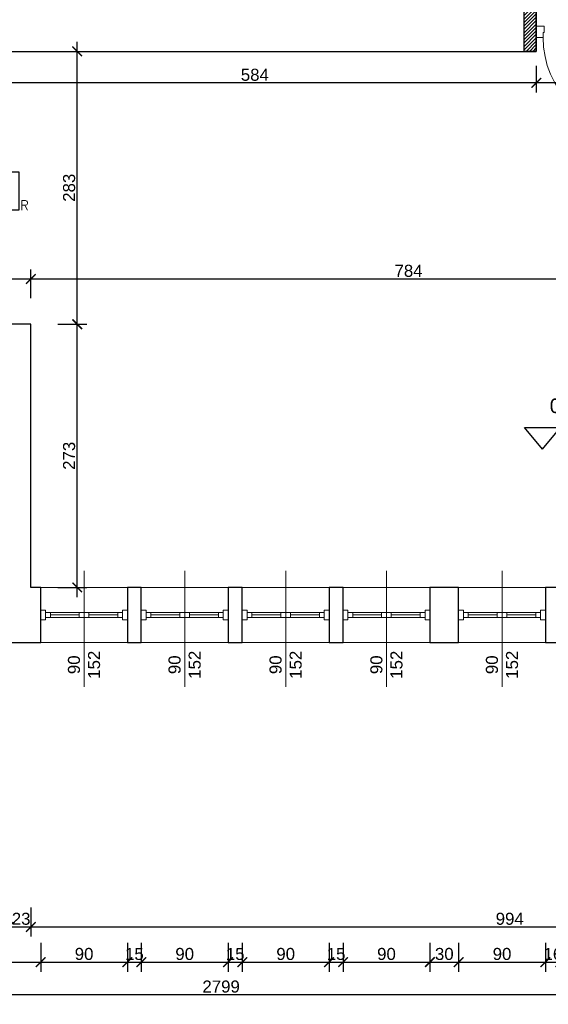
# Model space of a CAD drawing. Header units: millimetres. Extents: x 2709036 to 2756280, y 168165 to 192362.
# Tile 52 of 192: x 2715381 to 2715930, y 185385 to 186406. Entities that reach past the tile are written whole.
import ezdxf
from ezdxf.enums import TextEntityAlignment as Align

# ---------------------------------------------------------------- set-up
doc = ezdxf.new("R2010")
doc.units = ezdxf.units.MM
doc.header["$MEASUREMENT"] = 0
doc.linetypes.add('HIDDEN2', pattern=[4.7625, 3.175, -1.5875])
for name, color, linetype, lineweight in [('2DE_SPP_CZUJKI', 1, 'Continuous', 25), ('__MAZ_OPIS_STOLARKA', 7, 'Continuous', 0), ('__MAZ_SCHODY', 7, 'Continuous', 0), ('__MAZ_STOLARKA DRZWIOWA NOWA', 7, 'Continuous', 9), ('__MAZ_STOLARKA OKIENNA', 7, 'Continuous', 9), ('__MAZ_WYMIARY', 7, 'Continuous', 9), ('__MAZ_ŚCIANY ISTNIEJĄCE', 7, 'Continuous', 30)]:
    doc.layers.add(name, color=color, linetype=linetype, lineweight=lineweight)
doc.layers.add('6 - OPISY', color=7, linetype='Continuous')
doc.styles.add('Arial', font='arial.ttf')
doc.styles.add('CP_ATTR', font='romans.shx')
doc.styles.add('Dimensions', font='arial.ttf')
doc.styles.get("Standard").update_dxf_attribs({"font": 'arial.ttf'})
doc.styles.add('styl1', font='arial.ttf')
doc.dimstyles.new('100', dxfattribs={"dimtxt": 10, "dimasz": 10, "dimexe": 18, "dimexo": 15, "dimgap": 9, "dimtad": 1, "dimdec": 1, "dimrnd": 0.5, "dimdsep": 46, "dimtxsty": 'Dimensions', "dimblk": 'ARCHTICK', "dimcen": 9, "dimdle": 10, "dimadec": 1, "dimazin": 2, "dimtfac": 1, "dimtdec": 4, "dimtofl": 0, "dimtmove": 2, "dimatfit": 3, "dimfxl": 1, "dimtolj": 1, "dimtzin": 0, "dimarcsym": 0})

# ---------------------------------------------------------------- blocks, each defined once
blk = doc.blocks.new('*U10')
at = {"layer": '6 - OPISY'}
for p, q in [((-12.5, 15), (12.5, 15)), ((0, 0), (-12.5, 15)), ((0, 0), (12.5, 15))]:
    blk.add_line(p, q, dxfattribs=at)
blk.add_attdef('KOTAWYS', (5, 25), '', height=10, dxfattribs=at)
blk = doc.blocks.new('_ArchTick')
at = {"color": 0, "linetype": 'ByBlock', "const_width": 0.15}
blk.add_lwpolyline([(-0.5, -0.5), (0.5, 0.5)], dxfattribs=at)
blk = doc.blocks.new('*D155')
at = {"layer": '__MAZ_WYMIARY', "color": 0, "lineweight": -2}
for p, q in [((2714190.7, 185415.2), (2714190.7, 185385.2)), ((2716989.7, 185415.2), (2716989.7, 185385.2)), ((2714180.7, 185395.2), (2716999.7, 185395.2))]:
    blk.add_line(p, q, dxfattribs=at)
at = {"layer": 'Defpoints', "color": 0, "lineweight": 30}
for p in [(2714190.7, 185760.5), (2716989.7, 185760.5), (2716989.7, 185395.2)]:
    blk.add_point(p, dxfattribs=at)
at = {"layer": '__MAZ_WYMIARY', "color": 0, "lineweight": -2, "xscale": 10, "yscale": 10, "zscale": 10, "rotation": 180}
blk.add_blockref('_ArchTick', (2714190.7, 185395.2), dxfattribs=at)
at = {"layer": '__MAZ_WYMIARY', "color": 0, "lineweight": -2, "xscale": 10, "yscale": 10, "zscale": 10}
blk.add_blockref('_ArchTick', (2716989.7, 185395.2), dxfattribs=at)
at = {"layer": '__MAZ_WYMIARY', "color": 0, "lineweight": 5, "insert": (2715590.2, 185403.5), "char_height": 12.5, "attachment_point": 5, "style": 'Arial'}
blk.add_mtext('\\A1;2799', dxfattribs=at)
blk = doc.blocks.new('*D164')
at = {"layer": '__MAZ_WYMIARY', "color": 0, "lineweight": -2}
for p, q in [((2715440.9, 185807.5), (2715440.9, 186100.5)), ((2715420.9, 186090.5), (2715450.9, 186090.5)), ((2715420.9, 185817.5), (2715450.9, 185817.5))]:
    blk.add_line(p, q, dxfattribs=at)
at = {"layer": 'Defpoints', "color": 0, "lineweight": 30}
for p in [(2715392.7, 186090.5), (2715440.9, 186090.5), (2715392.7, 185817.5)]:
    blk.add_point(p, dxfattribs=at)
at = {"layer": '__MAZ_WYMIARY', "color": 0, "lineweight": -2, "xscale": 10, "yscale": 10, "zscale": 10}
for p, rotation in [((2715440.9, 186090.5), 90), ((2715440.9, 185817.5), 270)]:
    blk.add_blockref('_ArchTick', p, dxfattribs=dict(at, rotation=rotation))
at = {"layer": '__MAZ_WYMIARY', "color": 0, "lineweight": 5, "insert": (2715432.5, 185954), "char_height": 12.5, "attachment_point": 5, "rotation": 90, "style": 'Arial'}
blk.add_mtext('\\A1;273', dxfattribs=at)
blk = doc.blocks.new('*D165')
at = {"layer": '__MAZ_WYMIARY', "color": 0, "lineweight": -2}
for p, q in [((2715440.9, 186080.5), (2715440.9, 186383.5)), ((2715435.5, 186373.5), (2715450.9, 186373.5)), ((2715420.9, 186090.5), (2715450.9, 186090.5))]:
    blk.add_line(p, q, dxfattribs=at)
at = {"layer": 'Defpoints', "color": 0, "lineweight": 30}
for p in [(2715420.5, 186373.5), (2715440.9, 186373.5), (2715392.7, 186090.5)]:
    blk.add_point(p, dxfattribs=at)
at = {"layer": '__MAZ_WYMIARY', "color": 0, "lineweight": -2, "xscale": 10, "yscale": 10, "zscale": 10}
for p, rotation in [((2715440.9, 186373.5), 90), ((2715440.9, 186090.5), 270)]:
    blk.add_blockref('_ArchTick', p, dxfattribs=dict(at, rotation=rotation))
at = {"layer": '__MAZ_WYMIARY', "color": 0, "lineweight": 5, "insert": (2715432.5, 186232), "char_height": 12.5, "attachment_point": 5, "rotation": 90, "style": 'Arial'}
blk.add_mtext('\\A1;283', dxfattribs=at)
blk = doc.blocks.new('*D173')
at = {"layer": '__MAZ_WYMIARY', "color": 0, "lineweight": -2}
for p, q in [((2715369.7, 185485.4), (2715369.7, 185455.4)), ((2715392.7, 185485.4), (2715392.7, 185455.4)), ((2715359.7, 185465.4), (2715402.7, 185465.4))]:
    blk.add_line(p, q, dxfattribs=at)
at = {"layer": 'Defpoints', "color": 0, "lineweight": 30}
for p in [(2715369.7, 185817.5), (2715392.7, 185817.5), (2715392.7, 185465.4)]:
    blk.add_point(p, dxfattribs=at)
at = {"layer": '__MAZ_WYMIARY', "color": 0, "lineweight": -2, "xscale": 10, "yscale": 10, "zscale": 10, "rotation": 180}
blk.add_blockref('_ArchTick', (2715369.7, 185465.4), dxfattribs=at)
at = {"layer": '__MAZ_WYMIARY', "color": 0, "lineweight": -2, "xscale": 10, "yscale": 10, "zscale": 10}
blk.add_blockref('_ArchTick', (2715392.7, 185465.4), dxfattribs=at)
at = {"layer": '__MAZ_WYMIARY', "color": 0, "lineweight": 5, "insert": (2715382.7, 185473.8), "char_height": 12.5, "attachment_point": 5, "style": 'Arial'}
blk.add_mtext('\\A1;23', dxfattribs=at)
blk = doc.blocks.new('*D191')
at = {"layer": '__MAZ_WYMIARY', "color": 0, "lineweight": -2}
for p, q in [((2715392.7, 185485.4), (2715392.7, 185455.4)), ((2716386.7, 185485.4), (2716386.7, 185455.4)), ((2715382.7, 185465.4), (2716396.7, 185465.4))]:
    blk.add_line(p, q, dxfattribs=at)
at = {"layer": 'Defpoints', "color": 0, "lineweight": 30}
for p in [(2715392.7, 185817.5), (2716386.7, 185817.5), (2716386.7, 185465.4)]:
    blk.add_point(p, dxfattribs=at)
at = {"layer": '__MAZ_WYMIARY', "color": 0, "lineweight": -2, "xscale": 10, "yscale": 10, "zscale": 10, "rotation": 180}
blk.add_blockref('_ArchTick', (2715392.7, 185465.4), dxfattribs=at)
at = {"layer": '__MAZ_WYMIARY', "color": 0, "lineweight": -2, "xscale": 10, "yscale": 10, "zscale": 10}
blk.add_blockref('_ArchTick', (2716386.7, 185465.4), dxfattribs=at)
at = {"layer": '__MAZ_WYMIARY', "color": 0, "lineweight": 5, "insert": (2715889.7, 185473.8), "char_height": 12.5, "attachment_point": 5, "style": 'Arial'}
blk.add_mtext('\\A1;994', dxfattribs=at)
blk = doc.blocks.new('*D205')
at = {"layer": '__MAZ_WYMIARY', "color": 0, "lineweight": -2}
for p, q in [((2715256.5, 185448.9), (2715256.5, 185418.9)), ((2715403, 185448.9), (2715403, 185418.9)), ((2715246.5, 185428.9), (2715413, 185428.9))]:
    blk.add_line(p, q, dxfattribs=at)
at = {"layer": 'Defpoints', "color": 0, "lineweight": 30}
for p in [(2715256.5, 185760.4), (2715403, 185760.5), (2715403, 185428.9)]:
    blk.add_point(p, dxfattribs=at)
at = {"layer": '__MAZ_WYMIARY', "color": 0, "lineweight": -2, "xscale": 10, "yscale": 10, "zscale": 10, "rotation": 180}
blk.add_blockref('_ArchTick', (2715256.5, 185428.9), dxfattribs=at)
at = {"layer": '__MAZ_WYMIARY', "color": 0, "lineweight": -2, "xscale": 10, "yscale": 10, "zscale": 10}
blk.add_blockref('_ArchTick', (2715403, 185428.9), dxfattribs=at)
at = {"layer": '__MAZ_WYMIARY', "color": 0, "lineweight": 5, "insert": (2715329.8, 185437.2), "char_height": 12.5, "attachment_point": 5, "style": 'Arial'}
blk.add_mtext('\\A1;147', dxfattribs=at)
blk = doc.blocks.new('*D206')
at = {"layer": '__MAZ_WYMIARY', "color": 0, "lineweight": -2}
for p, q in [((2715403, 185448.9), (2715403, 185418.9)), ((2715493, 185448.9), (2715493, 185418.9)), ((2715393, 185428.9), (2715503, 185428.9))]:
    blk.add_line(p, q, dxfattribs=at)
at = {"layer": 'Defpoints', "color": 0, "lineweight": 30}
for p in [(2715403, 185760.5), (2715493, 185760.5), (2715493, 185428.9)]:
    blk.add_point(p, dxfattribs=at)
at = {"layer": '__MAZ_WYMIARY', "color": 0, "lineweight": -2, "xscale": 10, "yscale": 10, "zscale": 10, "rotation": 180}
blk.add_blockref('_ArchTick', (2715403, 185428.9), dxfattribs=at)
at = {"layer": '__MAZ_WYMIARY', "color": 0, "lineweight": -2, "xscale": 10, "yscale": 10, "zscale": 10}
blk.add_blockref('_ArchTick', (2715493, 185428.9), dxfattribs=at)
at = {"layer": '__MAZ_WYMIARY', "color": 0, "lineweight": 5, "insert": (2715448, 185437.3), "char_height": 12.5, "attachment_point": 5, "style": 'Arial'}
blk.add_mtext('\\A1;90', dxfattribs=at)
blk = doc.blocks.new('*D207')
at = {"layer": '__MAZ_WYMIARY', "color": 0, "lineweight": -2}
for p, q in [((2715493, 185448.9), (2715493, 185418.9)), ((2715507.4, 185448.9), (2715507.4, 185418.9)), ((2715483, 185428.9), (2715517.4, 185428.9))]:
    blk.add_line(p, q, dxfattribs=at)
at = {"layer": 'Defpoints', "color": 0, "lineweight": 30}
for p in [(2715493, 185760.5), (2715507.4, 185760.5), (2715507.4, 185428.9)]:
    blk.add_point(p, dxfattribs=at)
at = {"layer": '__MAZ_WYMIARY', "color": 0, "lineweight": -2, "xscale": 10, "yscale": 10, "zscale": 10, "rotation": 180}
blk.add_blockref('_ArchTick', (2715493, 185428.9), dxfattribs=at)
at = {"layer": '__MAZ_WYMIARY', "color": 0, "lineweight": -2, "xscale": 10, "yscale": 10, "zscale": 10}
blk.add_blockref('_ArchTick', (2715507.4, 185428.9), dxfattribs=at)
at = {"layer": '__MAZ_WYMIARY', "color": 0, "lineweight": 5, "insert": (2715500.2, 185437.3), "char_height": 12.5, "attachment_point": 5, "style": 'Arial'}
blk.add_mtext('\\A1;15', dxfattribs=at)
blk = doc.blocks.new('*D208')
at = {"layer": '__MAZ_WYMIARY', "color": 0, "lineweight": -2}
for p, q in [((2715507.4, 185448.9), (2715507.4, 185418.9)), ((2715597.4, 185448.9), (2715597.4, 185418.9)), ((2715497.4, 185428.9), (2715607.4, 185428.9))]:
    blk.add_line(p, q, dxfattribs=at)
at = {"layer": 'Defpoints', "color": 0, "lineweight": 30}
for p in [(2715507.4, 185760.5), (2715597.4, 185760.5), (2715597.4, 185428.9)]:
    blk.add_point(p, dxfattribs=at)
at = {"layer": '__MAZ_WYMIARY', "color": 0, "lineweight": -2, "xscale": 10, "yscale": 10, "zscale": 10, "rotation": 180}
blk.add_blockref('_ArchTick', (2715507.4, 185428.9), dxfattribs=at)
at = {"layer": '__MAZ_WYMIARY', "color": 0, "lineweight": -2, "xscale": 10, "yscale": 10, "zscale": 10}
blk.add_blockref('_ArchTick', (2715597.4, 185428.9), dxfattribs=at)
at = {"layer": '__MAZ_WYMIARY', "color": 0, "lineweight": 5, "insert": (2715552.4, 185437.3), "char_height": 12.5, "attachment_point": 5, "style": 'Arial'}
blk.add_mtext('\\A1;90', dxfattribs=at)
blk = doc.blocks.new('*D209')
at = {"layer": '__MAZ_WYMIARY', "color": 0, "lineweight": -2}
for p, q in [((2715597.4, 185448.9), (2715597.4, 185418.9)), ((2715612.2, 185448.9), (2715612.2, 185418.9)), ((2715587.4, 185428.9), (2715622.2, 185428.9))]:
    blk.add_line(p, q, dxfattribs=at)
at = {"layer": 'Defpoints', "color": 0, "lineweight": 30}
for p in [(2715597.4, 185760.5), (2715612.2, 185760.5), (2715612.2, 185428.9)]:
    blk.add_point(p, dxfattribs=at)
at = {"layer": '__MAZ_WYMIARY', "color": 0, "lineweight": -2, "xscale": 10, "yscale": 10, "zscale": 10, "rotation": 180}
blk.add_blockref('_ArchTick', (2715597.4, 185428.9), dxfattribs=at)
at = {"layer": '__MAZ_WYMIARY', "color": 0, "lineweight": -2, "xscale": 10, "yscale": 10, "zscale": 10}
blk.add_blockref('_ArchTick', (2715612.2, 185428.9), dxfattribs=at)
at = {"layer": '__MAZ_WYMIARY', "color": 0, "lineweight": 5, "insert": (2715604.8, 185437.3), "char_height": 12.5, "attachment_point": 5, "style": 'Arial'}
blk.add_mtext('\\A1;15', dxfattribs=at)
blk = doc.blocks.new('*D210')
at = {"layer": '__MAZ_WYMIARY', "color": 0, "lineweight": -2}
for p, q in [((2715612.2, 185448.9), (2715612.2, 185418.9)), ((2715702.2, 185448.9), (2715702.2, 185418.9)), ((2715602.2, 185428.9), (2715712.2, 185428.9))]:
    blk.add_line(p, q, dxfattribs=at)
at = {"layer": 'Defpoints', "color": 0, "lineweight": 30}
for p in [(2715612.2, 185760.4), (2715702.2, 185760.5), (2715702.2, 185428.9)]:
    blk.add_point(p, dxfattribs=at)
at = {"layer": '__MAZ_WYMIARY', "color": 0, "lineweight": -2, "xscale": 10, "yscale": 10, "zscale": 10, "rotation": 180}
blk.add_blockref('_ArchTick', (2715612.2, 185428.9), dxfattribs=at)
at = {"layer": '__MAZ_WYMIARY', "color": 0, "lineweight": -2, "xscale": 10, "yscale": 10, "zscale": 10}
blk.add_blockref('_ArchTick', (2715702.2, 185428.9), dxfattribs=at)
at = {"layer": '__MAZ_WYMIARY', "color": 0, "lineweight": 5, "insert": (2715657.2, 185437.3), "char_height": 12.5, "attachment_point": 5, "style": 'Arial'}
blk.add_mtext('\\A1;90', dxfattribs=at)
blk = doc.blocks.new('*D211')
at = {"layer": '__MAZ_WYMIARY', "color": 0, "lineweight": -2}
for p, q in [((2715702.2, 185448.9), (2715702.2, 185418.9)), ((2715716.8, 185448.9), (2715716.8, 185418.9)), ((2715692.2, 185428.9), (2715726.8, 185428.9))]:
    blk.add_line(p, q, dxfattribs=at)
at = {"layer": 'Defpoints', "color": 0, "lineweight": 30}
for p in [(2715702.2, 185760.5), (2715716.8, 185760.5), (2715716.8, 185428.9)]:
    blk.add_point(p, dxfattribs=at)
at = {"layer": '__MAZ_WYMIARY', "color": 0, "lineweight": -2, "xscale": 10, "yscale": 10, "zscale": 10, "rotation": 180}
blk.add_blockref('_ArchTick', (2715702.2, 185428.9), dxfattribs=at)
at = {"layer": '__MAZ_WYMIARY', "color": 0, "lineweight": -2, "xscale": 10, "yscale": 10, "zscale": 10}
blk.add_blockref('_ArchTick', (2715716.8, 185428.9), dxfattribs=at)
at = {"layer": '__MAZ_WYMIARY', "color": 0, "lineweight": 5, "insert": (2715709.5, 185437.3), "char_height": 12.5, "attachment_point": 5, "style": 'Arial'}
blk.add_mtext('\\A1;15', dxfattribs=at)
blk = doc.blocks.new('*D212')
at = {"layer": '__MAZ_WYMIARY', "color": 0, "lineweight": -2}
for p, q in [((2715716.8, 185448.9), (2715716.8, 185418.9)), ((2715806.8, 185448.9), (2715806.8, 185418.9)), ((2715706.8, 185428.9), (2715816.8, 185428.9))]:
    blk.add_line(p, q, dxfattribs=at)
at = {"layer": 'Defpoints', "color": 0, "lineweight": 30}
for p in [(2715716.8, 185760.5), (2715806.8, 185760.5), (2715806.8, 185428.9)]:
    blk.add_point(p, dxfattribs=at)
at = {"layer": '__MAZ_WYMIARY', "color": 0, "lineweight": -2, "xscale": 10, "yscale": 10, "zscale": 10, "rotation": 180}
blk.add_blockref('_ArchTick', (2715716.8, 185428.9), dxfattribs=at)
at = {"layer": '__MAZ_WYMIARY', "color": 0, "lineweight": -2, "xscale": 10, "yscale": 10, "zscale": 10}
blk.add_blockref('_ArchTick', (2715806.8, 185428.9), dxfattribs=at)
at = {"layer": '__MAZ_WYMIARY', "color": 0, "lineweight": 5, "insert": (2715761.8, 185437.3), "char_height": 12.5, "attachment_point": 5, "style": 'Arial'}
blk.add_mtext('\\A1;90', dxfattribs=at)
blk = doc.blocks.new('*D213')
at = {"layer": '__MAZ_WYMIARY', "color": 0, "lineweight": -2}
for p, q in [((2715806.8, 185448.9), (2715806.8, 185418.9)), ((2715836.7, 185448.9), (2715836.7, 185418.9)), ((2715796.8, 185428.9), (2715846.7, 185428.9))]:
    blk.add_line(p, q, dxfattribs=at)
at = {"layer": 'Defpoints', "color": 0, "lineweight": 30}
for p in [(2715806.8, 185760.5), (2715836.7, 185760.5), (2715836.7, 185428.9)]:
    blk.add_point(p, dxfattribs=at)
at = {"layer": '__MAZ_WYMIARY', "color": 0, "lineweight": -2, "xscale": 10, "yscale": 10, "zscale": 10, "rotation": 180}
blk.add_blockref('_ArchTick', (2715806.8, 185428.9), dxfattribs=at)
at = {"layer": '__MAZ_WYMIARY', "color": 0, "lineweight": -2, "xscale": 10, "yscale": 10, "zscale": 10}
blk.add_blockref('_ArchTick', (2715836.7, 185428.9), dxfattribs=at)
at = {"layer": '__MAZ_WYMIARY', "color": 0, "lineweight": 5, "insert": (2715821.8, 185437.3), "char_height": 12.5, "attachment_point": 5, "style": 'Arial'}
blk.add_mtext('\\A1;30', dxfattribs=at)
blk = doc.blocks.new('*D214')
at = {"layer": '__MAZ_WYMIARY', "color": 0, "lineweight": -2}
for p, q in [((2715836.7, 185448.9), (2715836.7, 185418.9)), ((2715926.7, 185448.9), (2715926.7, 185418.9)), ((2715826.7, 185428.9), (2715936.7, 185428.9))]:
    blk.add_line(p, q, dxfattribs=at)
at = {"layer": 'Defpoints', "color": 0, "lineweight": 30}
for p in [(2715836.7, 185760.5), (2715926.7, 185760.5), (2715926.7, 185428.9)]:
    blk.add_point(p, dxfattribs=at)
at = {"layer": '__MAZ_WYMIARY', "color": 0, "lineweight": -2, "xscale": 10, "yscale": 10, "zscale": 10, "rotation": 180}
blk.add_blockref('_ArchTick', (2715836.7, 185428.9), dxfattribs=at)
at = {"layer": '__MAZ_WYMIARY', "color": 0, "lineweight": -2, "xscale": 10, "yscale": 10, "zscale": 10}
blk.add_blockref('_ArchTick', (2715926.7, 185428.9), dxfattribs=at)
at = {"layer": '__MAZ_WYMIARY', "color": 0, "lineweight": 5, "insert": (2715881.7, 185437.3), "char_height": 12.5, "attachment_point": 5, "style": 'Arial'}
blk.add_mtext('\\A1;90', dxfattribs=at)
blk = doc.blocks.new('*D215')
at = {"layer": '__MAZ_WYMIARY', "color": 0, "lineweight": -2}
for p, q in [((2715926.7, 185448.9), (2715926.7, 185418.9)), ((2715942.3, 185448.9), (2715942.3, 185418.9)), ((2715916.7, 185428.9), (2715952.3, 185428.9))]:
    blk.add_line(p, q, dxfattribs=at)
at = {"layer": 'Defpoints', "color": 0, "lineweight": 30}
for p in [(2715926.7, 185760.5), (2715942.3, 185760.5), (2715942.3, 185428.9)]:
    blk.add_point(p, dxfattribs=at)
at = {"layer": '__MAZ_WYMIARY', "color": 0, "lineweight": -2, "xscale": 10, "yscale": 10, "zscale": 10, "rotation": 180}
blk.add_blockref('_ArchTick', (2715926.7, 185428.9), dxfattribs=at)
at = {"layer": '__MAZ_WYMIARY', "color": 0, "lineweight": -2, "xscale": 10, "yscale": 10, "zscale": 10}
blk.add_blockref('_ArchTick', (2715942.3, 185428.9), dxfattribs=at)
at = {"layer": '__MAZ_WYMIARY', "color": 0, "lineweight": 5, "insert": (2715934.5, 185437.3), "char_height": 12.5, "attachment_point": 5, "style": 'Arial'}
blk.add_mtext('\\A1;16', dxfattribs=at)
blk = doc.blocks.new('*D267')
at = {"layer": '__MAZ_WYMIARY', "color": 0, "lineweight": -2}
for p, q in [((2715041.8, 186117.4), (2715041.8, 186147.4)), ((2715392.7, 186117.4), (2715392.7, 186147.4)), ((2715031.8, 186137.4), (2715402.7, 186137.4))]:
    blk.add_line(p, q, dxfattribs=at)
at = {"layer": 'Defpoints', "color": 0, "lineweight": 30}
for p in [(2715392.7, 186137.4), (2715041.8, 186090.5), (2715392.7, 186090.5)]:
    blk.add_point(p, dxfattribs=at)
at = {"layer": '__MAZ_WYMIARY', "color": 0, "lineweight": -2, "xscale": 10, "yscale": 10, "zscale": 10, "rotation": 180}
blk.add_blockref('_ArchTick', (2715041.8, 186137.4), dxfattribs=at)
at = {"layer": '__MAZ_WYMIARY', "color": 0, "lineweight": -2, "xscale": 10, "yscale": 10, "zscale": 10}
blk.add_blockref('_ArchTick', (2715392.7, 186137.4), dxfattribs=at)
at = {"layer": '__MAZ_WYMIARY', "color": 0, "lineweight": 5, "insert": (2715217.3, 186145.8), "char_height": 12.5, "attachment_point": 5, "style": 'Arial'}
blk.add_mtext('\\A1;351', dxfattribs=at)
blk = doc.blocks.new('*D268')
at = {"layer": '__MAZ_WYMIARY', "color": 0, "lineweight": -2}
for p, q in [((2715392.7, 186117.4), (2715392.7, 186147.4)), ((2716176.7, 186120.5), (2716176.7, 186147.4)), ((2715382.7, 186137.4), (2716186.7, 186137.4))]:
    blk.add_line(p, q, dxfattribs=at)
at = {"layer": 'Defpoints', "color": 0, "lineweight": 30}
for p in [(2716176.7, 186137.4), (2716176.7, 186105.5), (2715392.7, 186090.6)]:
    blk.add_point(p, dxfattribs=at)
at = {"layer": '__MAZ_WYMIARY', "color": 0, "lineweight": -2, "xscale": 10, "yscale": 10, "zscale": 10, "rotation": 180}
blk.add_blockref('_ArchTick', (2715392.7, 186137.4), dxfattribs=at)
at = {"layer": '__MAZ_WYMIARY', "color": 0, "lineweight": -2, "xscale": 10, "yscale": 10, "zscale": 10}
blk.add_blockref('_ArchTick', (2716176.7, 186137.4), dxfattribs=at)
at = {"layer": '__MAZ_WYMIARY', "color": 0, "lineweight": 5, "insert": (2715784.7, 186145.8), "char_height": 12.5, "attachment_point": 5, "style": 'Arial'}
blk.add_mtext('\\A1;784', dxfattribs=at)
blk = doc.blocks.new('90')
at = {"color": 0, "linetype": 'Continuous', "lineweight": 5}
for p, q in [((30102.84, -38884.85), (30102.84, -38878.44)), ((30113.27, -38878.44), (30113.27, -38885.98)), ((30107.55, -38884.85), (30102.84, -38884.85)), ((30107.55, -38885.98), (30107.55, -38884.85)), ((30113.27, -38885.98), (30107.55, -38885.98)), ((30015.67, -38967.31), (30015.67, -38972.02)), ((30102.84, -38967.31), (30015.67, -38967.31)), ((30015.67, -38967.31), (30015.67, -38972.02)), ((30102.84, -38972.02), (30102.84, -38967.31)), ((30107.55, -38972.02), (30107.55, -38970.89)), ((30107.55, -38970.89), (30113.27, -38970.89)), ((30113.27, -38970.89), (30113.27, -38978.44)), ((30015.67, -38972.02), (30102.84, -38972.02)), ((30102.84, -38978.44), (30102.84, -38972.02)), ((30102.84, -38972.02), (30107.55, -38972.02))]:
    blk.add_line(p, q, dxfattribs=at)
blk.add_arc((30102.84, -38972.02), 87.17, 90, 180, dxfattribs=at)
blk = doc.blocks.new('*D694')
at = {"layer": '__MAZ_WYMIARY', "color": 0, "lineweight": -2}
for p, q in [((2715917.2, 186358.5), (2715917.2, 186330.8)), ((2716029.2, 186358.5), (2716029.2, 186330.8)), ((2716039.2, 186340.8), (2715907.2, 186340.8))]:
    blk.add_line(p, q, dxfattribs=at)
at = {"layer": 'Defpoints', "color": 0, "lineweight": 30}
for p in [(2715917.2, 186373.5), (2716029.2, 186373.5), (2715917.2, 186340.8)]:
    blk.add_point(p, dxfattribs=at)
at = {"layer": '__MAZ_WYMIARY', "color": 0, "lineweight": -2, "xscale": 10, "yscale": 10, "zscale": 10, "rotation": 180}
blk.add_blockref('_ArchTick', (2715917.2, 186340.8), dxfattribs=at)
at = {"layer": '__MAZ_WYMIARY', "color": 0, "lineweight": -2, "xscale": 10, "yscale": 10, "zscale": 10}
blk.add_blockref('_ArchTick', (2716029.2, 186340.8), dxfattribs=at)
at = {"layer": '__MAZ_WYMIARY', "color": 0, "lineweight": 5, "insert": (2715973.2, 186349), "char_height": 12.5, "attachment_point": 5, "style": 'Arial'}
blk.add_mtext('\\A1;112', dxfattribs=at)
blk = doc.blocks.new('*D695')
at = {"layer": '__MAZ_WYMIARY', "color": 0, "lineweight": -2}
for p, q in [((2715333.2, 186358.5), (2715333.2, 186330.8)), ((2715917.2, 186358.5), (2715917.2, 186330.8)), ((2715927.2, 186340.8), (2715323.2, 186340.8))]:
    blk.add_line(p, q, dxfattribs=at)
at = {"layer": 'Defpoints', "color": 0, "lineweight": 30}
for p in [(2715333.2, 186373.5), (2715917.2, 186373.5), (2715333.2, 186340.8)]:
    blk.add_point(p, dxfattribs=at)
at = {"layer": '__MAZ_WYMIARY', "color": 0, "lineweight": -2, "xscale": 10, "yscale": 10, "zscale": 10, "rotation": 180}
blk.add_blockref('_ArchTick', (2715333.2, 186340.8), dxfattribs=at)
at = {"layer": '__MAZ_WYMIARY', "color": 0, "lineweight": -2, "xscale": 10, "yscale": 10, "zscale": 10}
blk.add_blockref('_ArchTick', (2715917.2, 186340.8), dxfattribs=at)
at = {"layer": '__MAZ_WYMIARY', "color": 0, "lineweight": 5, "insert": (2715625.2, 186349.1), "char_height": 12.5, "attachment_point": 5, "style": 'Arial'}
blk.add_mtext('\\A1;584', dxfattribs=at)
blk = doc.blocks.new('CPEL_2782')
for p, q in [((0.092, 0.275), (-0.061, 0.061)), ((-0.061, 0.061), (0, 0)), ((0.063, -0.059), (0, 0)), ((-0.081, -0.278), (0.063, -0.059))]:
    blk.add_line(p, q)
blk.add_lwpolyline([(-0.4, 0.4), (0.4, 0.4), (0.4, -0.4), (-0.4, -0.4)], close=True)
at = {"linetype": 'ByBlock', "style": 'CP_ATTR', "flags": 9}
for tag, p in [('NAME', (-0.092, -0.018)), ('GROUP', (-0.092, -0.018)), ('NUMBER', (-0.092, -0.018)), ('PRODUCER', (-0.092, -0.018)), ('ARTICLE', (-0.092, -0.018)), ('CHARACTER', (-0.092, -0.018)), ('VOLTAGE', (-0.092, -0.019)), ('WEIGHT', (-0.092, -0.018)), ('OTHER', (-0.092, -0.018)), ('PN', (-0.092, -0.018)), ('TEMPERATURE', (-0.092, -0.018)), ('FLOW', (-0.092, -0.018)), ('PRODUCT-TYPE', (-0.092, -0.019)), ('ORDER-NO', (-0.092, -0.019)), ('POWER', (-0.092, -0.019)), ('QUANTITY', (-0.092, -0.019)), ('EQUIPMENT', (-0.092, -0.019)), ('DN', (-0.091, -0.019)), ('PRICE', (-0.091, -0.019))]:
    blk.add_attdef(tag, text='', height=0.00005, dxfattribs=at).set_placement(p, align=Align.MIDDLE_LEFT)
at = {"style": 'CP_ATTR', "flags": 12}
blk.add_attdef('n', text='', height=0.2, dxfattribs=at).set_placement((0.431, -0.3), align=Align.MIDDLE_LEFT)
blk = doc.blocks.new('zw$786E')
at = {"layer": '2DE_SPP_CZUJKI'}
blk.add_lwpolyline([(0, 40), (40, 40), (40, 0), (0, 0)], close=True, dxfattribs=at)
blk.add_lwpolyline([(0, 40), (40, 40), (40, 0), (0, 0)], close=True, dxfattribs=at)
at = {"layer": '2DE_SPP_CZUJKI', "xscale": 50, "yscale": 50, "zscale": 0.5}
blk.add_blockref('CPEL_2782', (20, 20), dxfattribs=at).add_auto_attribs({'n': 'R'})

msp = doc.modelspace()

# ---------------------------------------------------------------- hatches: boundary and pattern name
at = {"layer": '__MAZ_ŚCIANY ISTNIEJĄCE', "lineweight": 0, "ltscale": 15}
h = msp.add_hatch(dxfattribs=at)
h.set_pattern_fill('ANSI31', color=252, scale=20)
h.paths.add_polyline_path([(2715904.7, 186373.5), (2715917.2, 186373.5), (2715917.2, 186416.5), (2715904.7, 186416.5)])
h.paths.add_polyline_path([(2716029.2, 186373.5), (2716041.7, 186373.5), (2716041.7, 186416.5), (2716029.2, 186416.5)])

# ---------------------------------------------------------------- linework, layer by layer
at = {"layer": '__MAZ_OPIS_STOLARKA', "color": 252}
for points in [[(2715448, 185714.5), (2715448, 185834.8)], [(2715552.4, 185714.5), (2715552.4, 185834.8)], [(2715657.2, 185714.5), (2715657.2, 185834.8)], [(2715761.8, 185714.5), (2715761.8, 185834.8)], [(2715881.7, 185714.5), (2715881.7, 185834.8)]]:
    msp.add_lwpolyline(points, dxfattribs=at)
at = {"layer": '__MAZ_SCHODY', "color": 252, "linetype": 'HIDDEN2', "lineweight": 5}
for p, q in [((2715493, 185817.5), (2715403, 185817.5)), ((2715597.4, 185817.5), (2715507.4, 185817.5)), ((2715702.2, 185817.5), (2715612.2, 185817.5)), ((2715806.8, 185817.5), (2715716.8, 185817.5)), ((2715926.7, 185817.5), (2715836.7, 185817.5)), ((2715403, 185760.5), (2715493, 185760.5)), ((2715507.4, 185760.5), (2715597.4, 185760.5)), ((2715612.2, 185760.5), (2715702.2, 185760.5)), ((2715716.8, 185760.5), (2715806.8, 185760.5)), ((2715836.7, 185760.5), (2715926.7, 185760.5))]:
    msp.add_line(p, q, dxfattribs=at)
at = {"layer": '__MAZ_STOLARKA OKIENNA', "color": 252, "linetype": 'Continuous'}
for p, q in [((2715403, 185817.5), (2715493, 185817.5)), ((2715507.4, 185817.5), (2715597.4, 185817.5)), ((2715612.2, 185817.5), (2715702.2, 185817.5)), ((2715716.8, 185817.5), (2715806.8, 185817.5)), ((2715836.7, 185817.5), (2715926.7, 185817.5)), ((2715413, 185786.5), (2715413, 185791.5)), ((2715443, 185786.5), (2715443, 185791.5)), ((2715453, 185786.5), (2715453, 185791.5)), ((2715483, 185786.5), (2715483, 185791.5)), ((2715517.4, 185786.5), (2715517.4, 185791.5)), ((2715547.4, 185786.5), (2715547.4, 185791.5)), ((2715557.4, 185786.5), (2715557.4, 185791.5)), ((2715587.4, 185786.5), (2715587.4, 185791.5)), ((2715622.2, 185786.5), (2715622.2, 185791.5)), ((2715652.2, 185786.5), (2715652.2, 185791.5)), ((2715662.2, 185786.5), (2715662.2, 185791.5)), ((2715692.2, 185786.5), (2715692.2, 185791.5)), ((2715726.8, 185786.5), (2715726.8, 185791.5)), ((2715756.8, 185786.5), (2715756.8, 185791.5)), ((2715766.8, 185786.5), (2715766.8, 185791.5)), ((2715796.8, 185786.5), (2715796.8, 185791.5)), ((2715846.7, 185786.5), (2715846.7, 185791.5)), ((2715876.7, 185786.5), (2715876.7, 185791.5)), ((2715886.7, 185786.5), (2715886.7, 185791.5)), ((2715916.7, 185786.5), (2715916.7, 185791.5)), ((2715413, 185789), (2715443, 185789)), ((2715483, 185789), (2715453, 185789)), ((2715517.4, 185789), (2715547.4, 185789)), ((2715587.4, 185789), (2715557.4, 185789)), ((2715622.2, 185789), (2715652.2, 185789)), ((2715692.2, 185789), (2715662.2, 185789)), ((2715726.8, 185789), (2715756.8, 185789)), ((2715796.8, 185789), (2715766.8, 185789)), ((2715846.7, 185789), (2715876.7, 185789)), ((2715916.7, 185789), (2715886.7, 185789)), ((2715403, 185760.5), (2715493, 185760.5)), ((2715507.4, 185760.5), (2715597.4, 185760.5)), ((2715612.2, 185760.5), (2715702.2, 185760.5)), ((2715716.8, 185760.5), (2715806.8, 185760.5)), ((2715836.7, 185760.5), (2715926.7, 185760.5))]:
    msp.add_line(p, q, dxfattribs=at)
for points in [[(2715408, 185794), (2715403, 185794), (2715403, 185784), (2715408, 185784)], [(2715408, 185786.5), (2715408, 185791.5), (2715448, 185791.5), (2715448, 185786.5)], [(2715488, 185786.5), (2715488, 185791.5), (2715448, 185791.5), (2715448, 185786.5)], [(2715488, 185794), (2715493, 185794), (2715493, 185784), (2715488, 185784)], [(2715512.4, 185794), (2715507.4, 185794), (2715507.4, 185784), (2715512.4, 185784)], [(2715512.4, 185786.5), (2715512.4, 185791.5), (2715552.4, 185791.5), (2715552.4, 185786.5)], [(2715592.4, 185786.5), (2715592.4, 185791.5), (2715552.4, 185791.5), (2715552.4, 185786.5)], [(2715592.4, 185794), (2715597.4, 185794), (2715597.4, 185784), (2715592.4, 185784)], [(2715617.2, 185794), (2715612.2, 185794), (2715612.2, 185784), (2715617.2, 185784)], [(2715617.2, 185786.5), (2715617.2, 185791.5), (2715657.2, 185791.5), (2715657.2, 185786.5)], [(2715697.2, 185786.5), (2715697.2, 185791.5), (2715657.2, 185791.5), (2715657.2, 185786.5)], [(2715697.2, 185794), (2715702.2, 185794), (2715702.2, 185784), (2715697.2, 185784)], [(2715721.8, 185794), (2715716.8, 185794), (2715716.8, 185784), (2715721.8, 185784)], [(2715721.8, 185786.5), (2715721.8, 185791.5), (2715761.8, 185791.5), (2715761.8, 185786.5)], [(2715801.8, 185786.5), (2715801.8, 185791.5), (2715761.8, 185791.5), (2715761.8, 185786.5)], [(2715801.8, 185794), (2715806.8, 185794), (2715806.8, 185784), (2715801.8, 185784)], [(2715841.7, 185794), (2715836.7, 185794), (2715836.7, 185784), (2715841.7, 185784)], [(2715841.7, 185786.5), (2715841.7, 185791.5), (2715881.7, 185791.5), (2715881.7, 185786.5)], [(2715921.7, 185786.5), (2715921.7, 185791.5), (2715881.7, 185791.5), (2715881.7, 185786.5)], [(2715921.7, 185794), (2715926.7, 185794), (2715926.7, 185784), (2715921.7, 185784)]]:
    msp.add_lwpolyline(points, close=True, dxfattribs=at)
at = {"layer": '__MAZ_ŚCIANY ISTNIEJĄCE', "color": 252, "ltscale": 15}
for p, q in [((2715917.2, 186373.5), (2715917.2, 186416.5)), ((2715333.2, 186373.5), (2715917.2, 186373.5)), ((2715392.7, 186090.5), (2715237.8, 186090.5)), ((2715392.7, 185817.5), (2715392.7, 186090.5)), ((2715403, 185817.5), (2715392.7, 185817.5)), ((2715403, 185760.5), (2715403, 185817.5)), ((2715493, 185817.5), (2715493, 185760.5)), ((2715507.4, 185817.5), (2715493, 185817.5)), ((2715507.4, 185760.5), (2715507.4, 185817.5)), ((2715597.4, 185817.5), (2715597.4, 185760.5)), ((2715612.2, 185817.5), (2715597.4, 185817.5)), ((2715612.2, 185760.5), (2715612.2, 185817.5)), ((2715702.2, 185817.5), (2715702.2, 185760.5)), ((2715716.8, 185817.5), (2715702.2, 185817.5)), ((2715716.8, 185760.5), (2715716.8, 185817.5)), ((2715806.8, 185817.5), (2715806.8, 185760.5)), ((2715836.7, 185817.5), (2715806.8, 185817.5)), ((2715836.7, 185760.5), (2715836.7, 185817.5)), ((2715926.7, 185817.5), (2715926.7, 185760.5)), ((2715942.3, 185817.5), (2715926.7, 185817.5)), ((2715256.5, 185760.5), (2715403, 185760.5)), ((2715493, 185760.5), (2715507.4, 185760.5)), ((2715597.4, 185760.5), (2715612.2, 185760.5)), ((2715702.2, 185760.5), (2715716.8, 185760.5)), ((2715806.8, 185760.5), (2715836.7, 185760.5)), ((2715926.7, 185760.5), (2715942.3, 185760.5))]:
    msp.add_line(p, q, dxfattribs=at)
msp.add_lwpolyline([(2715904.7, 186416.5), (2715917.2, 186416.5), (2715917.2, 186373.5), (2715904.7, 186373.5)], close=True, dxfattribs=at)

# ---------------------------------------------------------------- block references
at = {"color": 1, "lineweight": 30}
msp.add_blockref('zw$786E', (2715340.2, 186208.7), dxfattribs=at)
at = {"layer": '6 - OPISY', "color": 252, "xscale": 1.5, "yscale": 1.5, "zscale": 1.5}
msp.add_blockref('*U10', (2715923.7, 185960.9), dxfattribs=at).add_auto_attribs({'KOTAWYS': '0,00'})
at = {"layer": '__MAZ_STOLARKA DRZWIOWA NOWA', "color": 252, "lineweight": -2, "xscale": 1.12016686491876, "yscale": 1.12016686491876, "zscale": 1.12016686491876, "rotation": 89.99999998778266}
msp.add_blockref('90', (2672366.8, 152667.7), dxfattribs=at)

# ---------------------------------------------------------------- texts
at = {"layer": '__MAZ_OPIS_STOLARKA', "color": 252, "char_height": 12.5, "width": 38.31, "attachment_point": 5, "rotation": 90, "style": 'styl1'}
for insert in [(2715448, 185737.3), (2715552.4, 185737.3), (2715657.2, 185737.3), (2715761.8, 185737.3), (2715881.7, 185737.3)]:
    msp.add_mtext('90\\P152', dxfattribs=dict(at, insert=insert))

# ---------------------------------------------------------------- dimensions: what is measured, and where the dimension line sits
at = {"layer": '__MAZ_WYMIARY', "color": 252, "lineweight": 5}
for base, p1, p2, picture, middle in [((2715440.9, 186373.5), (2715392.7, 186090.5), (2715420.5, 186373.5), '*D165', (2715432.5, 186232)), ((2715440.9, 186090.5), (2715392.7, 185817.5), (2715392.7, 186090.5), '*D164', (2715432.5, 185954))]:
    dim = msp.add_linear_dim(base=base, p1=p1, p2=p2, angle=90, dimstyle='100', override={"dimtxt": 12.5, "dimexe": 10, "dimgap": 2, "dimdec": 0, "dimtxsty": 'Arial', "dimtmove": 1, "dimfxl": 20, "dimfxlon": 1}, dxfattribs=at)
    dim.commit()
    dim.dimension.update_dxf_attribs({"geometry": picture, "text_midpoint": middle})
for base, p1, p2, picture, middle in [((2715333.2, 186340.8), (2715917.2, 186373.5), (2715333.2, 186373.5), '*D695', (2715625.2, 186349.1)), ((2715917.2, 186340.8), (2716029.2, 186373.5), (2715917.2, 186373.5), '*D694', (2715973.2, 186349)), ((2715392.7, 186137.4), (2715041.8, 186090.5), (2715392.7, 186090.5), '*D267', (2715217.3, 186145.8)), ((2716176.7, 186137.4), (2715392.7, 186090.6), (2716176.7, 186105.5), '*D268', (2715784.7, 186145.8)), ((2716386.7, 185465.4), (2715392.7, 185817.5), (2716386.7, 185817.5), '*D191', (2715889.7, 185473.8)), ((2716989.7, 185395.2), (2714190.7, 185760.5), (2716989.7, 185760.5), '*D155', (2715590.2, 185403.5)), ((2715403.0286, 185428.9152), (2715256.5459, 185760.3608), (2715403.0286, 185760.5483), '*D205', (2715329.7873, 185437.1908)), ((2715493, 185428.9), (2715403, 185760.5), (2715493, 185760.5), '*D206', (2715448, 185437.3)), ((2715597.4, 185428.9), (2715507.4, 185760.5), (2715597.4, 185760.5), '*D208', (2715552.4, 185437.3)), ((2715702.2, 185428.9), (2715612.2, 185760.4), (2715702.2, 185760.5), '*D210', (2715657.2, 185437.3)), ((2715806.8, 185428.9), (2715716.8, 185760.5), (2715806.8, 185760.5), '*D212', (2715761.8, 185437.3)), ((2715836.7, 185428.9), (2715806.8, 185760.5), (2715836.7, 185760.5), '*D213', (2715821.8, 185437.3)), ((2715926.7, 185428.9), (2715836.7, 185760.5), (2715926.7, 185760.5), '*D214', (2715881.7, 185437.3))]:
    dim = msp.add_linear_dim(base=base, p1=p1, p2=p2, dimstyle='100', override={"dimtxt": 12.5, "dimexe": 10, "dimgap": 2, "dimdec": 0, "dimtxsty": 'Arial', "dimtmove": 1, "dimfxl": 20, "dimfxlon": 1}, dxfattribs=at)
    dim.commit()
    dim.dimension.update_dxf_attribs({"geometry": picture, "text_midpoint": middle})
for base, p1, p2, picture, middle in [((2715392.7, 185465.4), (2715369.7, 185817.5), (2715392.7, 185817.5), '*D173', (2715382.7, 185465.4)), ((2715507.4, 185428.9), (2715493, 185760.5), (2715507.4, 185760.5), '*D207', (2715500.2, 185428.9)), ((2715612.2, 185428.9), (2715597.4, 185760.5), (2715612.2, 185760.5), '*D209', (2715604.8, 185428.9)), ((2715716.8, 185428.9), (2715702.2, 185760.5), (2715716.8, 185760.5), '*D211', (2715709.5, 185428.9)), ((2715942.3, 185428.9), (2715926.7, 185760.5), (2715942.3, 185760.5), '*D215', (2715934.5, 185428.9))]:
    dim = msp.add_linear_dim(base=base, p1=p1, p2=p2, dimstyle='100', override={"dimtxt": 12.5, "dimexe": 10, "dimgap": 2, "dimdec": 0, "dimtxsty": 'Arial', "dimtmove": 1, "dimfxl": 20, "dimfxlon": 1}, dxfattribs=at)
    dim.commit()
    dim.dimension.update_dxf_attribs({"geometry": picture, "text_midpoint": middle, "dimtype": 160})

doc.saveas('drawing.dxf')
